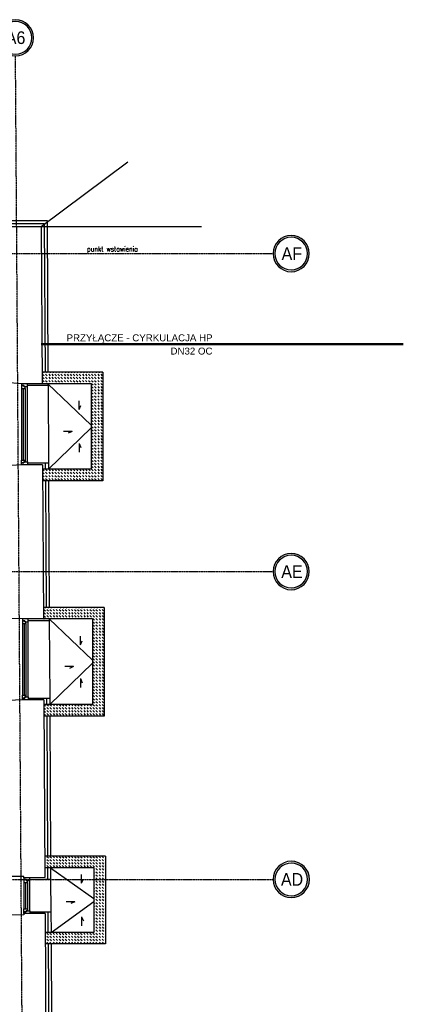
# Model space of a CAD drawing. Header units: inches. Extents: x -145354 to -97635, y 38777 to 78670.
# Tile 54 of 231: x -138628 to -137965, y 42943 to 44646. Entities that reach past the tile are written whole.
import ezdxf
from ezdxf.enums import TextEntityAlignment as Align

# ---------------------------------------------------------------- set-up
doc = ezdxf.new("R2010")
doc.units = ezdxf.units.IN
doc.header["$MEASUREMENT"] = 0
doc.linetypes.add('CENTER', pattern=[2, 1.25, -0.25, 0.25, -0.25])
doc.layers.get('0').update_dxf_attribs({"color": 101})
doc.layers.add('0-pomoc', color=21, linetype='Continuous', plot=False)
for name, color, linetype in [('beton_hatch', 145, 'Continuous'), ('Cieniutko', 8, 'Continuous'), ('Okn---okna', 5, 'Continuous'), ('Os-osie glowne', 8, 'CENTER'), ('Os-osie-opis', 8, 'Continuous'), ('Sc-cegla pelna', 32, 'Continuous'), ('Sc-izolacja term-obrys', 132, 'Continuous'), ('Sc-izolacja term-styropian', 151, 'STYROPIAN-KA'), ('studzienki_widok', 52, 'Continuous')]:
    doc.layers.add(name, color=color, linetype=linetype)
doc.layers.add('CH woda', color=140, linetype='Continuous', lineweight=50)
doc.styles.add('dwg_opis duży', font='ARIAL.TTF', dxfattribs={"width": 0.9})
doc.styles.add('ROMANS', font='romans', dxfattribs={"width": 0.85})
doc.styles.add('TYTUL2', font='ARIAL.TTF')
doc.linetypes.add('BATTING', pattern='A,0.0001,-0.1,[134,ltypeshp.shx,S=0.1,R=0,X=-0.1,Y=0],-0.2,[134,ltypeshp.shx,S=0.1,R=180,X=0.1,Y=0],-0.1', length=0.4001)
doc.linetypes.add('STYROPIAN-KA', pattern='A,0.0001,-0.1,[135,ltypeshp.shx,S=0.1,R=0,X=-0.1,Y=0],0,[135,ltypeshp.shx,S=0.1,R=180,X=0.1,Y=0],-0.1', length=0.2001)

# ---------------------------------------------------------------- blocks, each defined once
blk = doc.blocks.new('ramiak140')
at = {"layer": 'Okn---okna'}
for p, q in [((-10, 135), (-10, 5)), ((-6, 8), (-6, 132)), ((-3, 8), (-3, 132)), ((0, 8), (0, 132))]:
    blk.add_line(p, q, dxfattribs=at)
for points in [[(-10, 135), (-10, 140), (0, 140), (0, 137), (-4, 137), (-4, 135)], [(-6, 132), (-6, 135), (-4, 135), (-4, 137), (0, 137), (0, 135), (0, 132)], [(-10, 5), (-10, 0), (0, 0), (0, 3), (-4, 3), (-4, 5)], [(-6, 8), (-6, 5), (-4, 5), (-4, 3), (0, 3), (0, 5), (0, 8)]]:
    blk.add_lwpolyline(points, close=True, dxfattribs=at)
blk = doc.blocks.new('ramiak62')
at = {"layer": 'Okn---okna'}
for p, q in [((0, 54), (0, 8)), ((3, 54), (3, 8)), ((6, 54), (6, 8)), ((10, 5), (10, 57))]:
    blk.add_line(p, q, dxfattribs=at)
for points in [[(10, 57), (10, 62), (0, 62), (0, 59), (4, 59), (4, 57)], [(6, 54), (6, 57), (4, 57), (4, 59), (0, 59), (0, 57), (0, 54)], [(6, 8), (6, 5), (4, 5), (4, 3), (0, 3), (0, 5), (0, 8)], [(10, 5), (10, 0), (0, 0), (0, 3), (4, 3), (4, 5)]]:
    blk.add_lwpolyline(points, close=True, dxfattribs=at)
blk = doc.blocks.new('_opis_osi')
blk.add_hatch(color=256).paths.add_polyline_path([(32, -32), (28.8, -32, -1), (-28.8, -32), (-32, -32, 1)])
for radius in [32, 28.8]:
    blk.add_circle((0, -32), radius)
at = {"style": 'dwg_opis duży', "width": 0.9}
blk.add_attdef('AXNAMEV', text='', height=22.4, rotation=90, dxfattribs=at).set_placement((0, -32), align=Align.MIDDLE_CENTER)
blk = doc.blocks.new('_opis_osi_liczbowy')
blk.add_hatch(color=256).paths.add_polyline_path([(32, 32), (32, 28.8, -1), (32, -28.8), (32, -32, 1)])
for radius in [32, 28.8]:
    blk.add_circle((32, 0), radius)
at = {"style": 'dwg_opis duży', "width": 0.9}
blk.add_attdef('AXNAMEH', text='', height=22.4, rotation=90, dxfattribs=at).set_placement((32, 0), align=Align.MIDDLE_CENTER)
blk = doc.blocks.new('_vxkdjhgkljhkgjhk')
for q in [(14, 6), (30.2, 0)]:
    blk.add_line((0, 0), q)

msp = doc.modelspace()

# ---------------------------------------------------------------- hatches: boundary and pattern name
at = {"layer": 'beton_hatch'}
h = msp.add_hatch(dxfattribs=at)
h.set_pattern_fill('DASH', color=256, scale=30, angle=-45, style=0)
h.set_pattern_definition([(315, (-182876.8504, -98085.302), (5.30330086, -1e-15), [3.75, -3.75])])
h.paths.add_polyline_path([(-138484.62, 43939.58), (-138484.62, 43944.58), (-138504.62, 43944.58), (-138504.62, 43939.58)])
h.paths.add_polyline_path([(-138484.62, 43848.08), (-138484.62, 43939.58), (-138504.62, 43939.58), (-138504.62, 43868.08), (-138588.69, 43868.08), (-138588.69, 43848.08)])
h.paths.add_polyline_path([(-138484.62, 43944.58), (-138484.62, 44036.08), (-138588.69, 44036.08), (-138588.69, 44016.08), (-138504.62, 44016.08), (-138504.62, 43944.58)])
h = msp.add_hatch(dxfattribs=at)
h.set_pattern_fill('DASH', color=256, scale=30, angle=-45, style=0)
h.set_pattern_definition([(315, (-182874.634, -98492.156), (5.30330086, -1e-15), [3.75, -3.75])])
h.paths.add_polyline_path([(-138482.4, 43532.73), (-138482.4, 43537.73), (-138502.4, 43537.73), (-138502.4, 43532.73)])
h.paths.add_polyline_path([(-138482.4, 43441.23), (-138482.4, 43532.73), (-138502.4, 43532.73), (-138502.4, 43461.23), (-138586.47, 43461.23), (-138586.47, 43441.23)])
h.paths.add_polyline_path([(-138482.4, 43537.73), (-138482.4, 43629.23), (-138586.47, 43629.23), (-138586.47, 43609.23), (-138502.4, 43609.23), (-138502.4, 43537.73)])
h = msp.add_hatch(dxfattribs=at)
h.set_pattern_fill('DASH', color=256, scale=30, angle=-45, style=0)
h.set_pattern_definition([(315, (3191.713, 453.9643), (5.30330086, -1e-15), [3.75, -3.75])])
h.paths.add_polyline_path([(-138480.13, 43125.5), (-138500.13, 43125.5), (-138500.13, 43120.5), (-138480.13, 43120.5)])
h.paths.add_polyline_path([(-138583.39, 43199), (-138583.37, 43179), (-138500.13, 43179), (-138500.13, 43125.5), (-138480.13, 43125.5), (-138480.13, 43199)])
h.paths.add_polyline_path([(-138583.27, 43067), (-138583.25, 43047), (-138480.13, 43047), (-138480.13, 43120.5), (-138500.13, 43120.5), (-138500.13, 43067)])

# ---------------------------------------------------------------- linework, layer by layer
at = {"layer": '0-pomoc'}
for q in [(-138441.31, 44400.1), (-138441.31, 44400.1), (-138314.11, 44288.16), (-138314.11, 44288.16)]:
    msp.add_line((-138591.11, 44288.16), q, dxfattribs=at)
at = {"layer": 'CH woda'}
msp.add_line((-138591.07, 44084.38), (-137964.95, 44084.38), dxfattribs=at)
at = {"layer": 'Cieniutko', "linetype": 'Continuous'}
for p, q in [((-138579.55, 44016.08), (-138504.62, 43944.58)), ((-138504.62, 43939.58), (-138578.69, 43868.08)), ((-138577.34, 43609.23), (-138502.4, 43537.73)), ((-138502.4, 43532.73), (-138576.52, 43461.23)), ((-138575.06, 43179), (-138500.13, 43125.5)), ((-138574.33, 43067), (-138500.13, 43120.5))]:
    msp.add_line(p, q, dxfattribs=at)
at = {"layer": 'Okn---okna'}
for p, q in [((-138579.53, 44013.08), (-138578.83, 43879.08)), ((-138577.32, 43606.23), (-138576.58, 43472.23)), ((-138574.95, 43158.82), (-138574.53, 43102.82))]:
    msp.add_line(p, q, dxfattribs=at)
at = {"layer": 'Os-osie glowne'}
for p, q in [((-138607.34, 40431.76), (-138635.74, 44583.07)), ((-143378.57, 43158.75), (-138190.06, 43158.75))]:
    msp.add_line(p, q, dxfattribs=at)
for points in [[(-143378.77, 44241.16), (-138190.25, 44241.16)], [(-143378.77, 43691.16), (-138190.25, 43691.16)]]:
    msp.add_lwpolyline(points, dxfattribs=at)
at = {"layer": 'Sc-cegla pelna'}
for p, q in [((-138621.49, 43163.57), (-138646.99, 43163.93)), ((-138621.48, 43161.57), (-138621.49, 43163.57)), ((-138584.97, 43161.77), (-138621.48, 43161.57))]:
    msp.add_line(p, q, dxfattribs=at)
for points in [[(-138873.77, 44226.16), (-138875.77, 44251.64), (-138875.77, 44251.64), (-138875.77, 44288.16), (-138591.11, 44288.16)], [(-138591.11, 44288.16), (-138589.55, 44016.08)], [(-138589.55, 44016.08), (-138626.12, 44016.08), (-138626.12, 44016.08), (-138651.62, 44017.97)], [(-138588.81, 43876.08), (-138625.27, 43876.08), (-138625.27, 43876.08), (-138650.74, 43873.97)], [(-138588.81, 43876.08), (-138587.34, 43609.23)], [(-138587.34, 43609.23), (-138623.89, 43609.23), (-138623.89, 43609.23), (-138649.4, 43609.89)], [(-138586.57, 43469.23), (-138623.04, 43469.23), (-138623.04, 43469.23), (-138648.5, 43467.89)], [(-138586.57, 43469.23), (-138584.97, 43161.77)], [(-138584.65, 43099.77), (-138621.17, 43099.57), (-138621.16, 43097.57), (-138646.23, 43096.93)], [(-138584.51, 43099.77), (-138582.59, 42753.21)]]:
    msp.add_lwpolyline(points, dxfattribs=at)
at = {"layer": 'Sc-izolacja term-obrys'}
for points in [[(-138855.77, 44298.16), (-138581.16, 44298.16), (-138579.66, 44036.08)], [(-138579.55, 44016.08), (-138579.53, 44013.08), (-138615.27, 44013.08)], [(-138615.27, 43879.08), (-138578.83, 43879.08), (-138578.77, 43868.08)], [(-138578.66, 43848.08), (-138577.45, 43629.23)], [(-138577.34, 43609.23), (-138577.32, 43606.23), (-138613.89, 43606.23)], [(-138613.89, 43472.23), (-138576.58, 43472.23), (-138576.52, 43461.23)], [(-138576.42, 43441.23), (-138575.16, 43199)], [(-138575.06, 43179), (-138574.95, 43158.82), (-138611.17, 43158.62)], [(-138611.17, 43102.62), (-138574.53, 43102.82), (-138574.33, 43067)], [(-138574.22, 43047), (-138572.79, 42790.49)]]:
    msp.add_lwpolyline(points, dxfattribs=at)
at = {"layer": 'Sc-izolacja term-styropian', "linetype": 'BATTING', "ltscale": 0.25}
for p, q in [((-138583.75, 43868.08), (-138583.81, 43879.08)), ((-138581.51, 43461.23), (-138581.57, 43472.23)), ((-138579.94, 43159.6), (-138580.05, 43179)), ((-138579.31, 43067), (-138579.5, 43100.9))]:
    msp.add_line(p, q, dxfattribs=at)
for points in [[(-138855.77, 44293.16), (-138586.14, 44293.16), (-138584.66, 44036.08)], [(-138583.66, 43848.08), (-138582.45, 43629.23)], [(-138581.42, 43441.23), (-138580.16, 43199)], [(-138579.22, 43047), (-138577.79, 42790.49)]]:
    msp.add_lwpolyline(points, dxfattribs=at)
at = {"layer": 'studzienki_widok'}
for p, q in [((-138484.62, 44036.08), (-138589.66, 44036.08)), ((-138484.62, 44036.08), (-138484.62, 43848.08)), ((-138504.62, 44016.08), (-138589.55, 44016.08)), ((-138504.62, 44016.08), (-138504.62, 43868.08)), ((-138504.62, 43868.08), (-138588.77, 43868.08)), ((-138484.62, 43848.08), (-138588.66, 43848.08)), ((-138482.4, 43629.23), (-138587.45, 43629.23)), ((-138482.4, 43629.23), (-138482.4, 43441.23)), ((-138502.4, 43609.23), (-138587.34, 43609.23)), ((-138502.4, 43609.23), (-138502.4, 43461.23)), ((-138502.4, 43461.23), (-138586.47, 43461.23)), ((-138482.4, 43441.23), (-138586.47, 43441.23)), ((-138480.13, 43199), (-138585.16, 43199)), ((-138480.13, 43199), (-138480.13, 43047)), ((-138500.13, 43179), (-138585.06, 43179)), ((-138500.13, 43179), (-138500.13, 43067)), ((-138500.13, 43067), (-138584.33, 43067)), ((-138480.13, 43047), (-138584.22, 43047))]:
    msp.add_line(p, q, dxfattribs=at)

# ---------------------------------------------------------------- block references
at = {"layer": 'Cieniutko', "linetype": 'Continuous', "yscale": 0.5, "zscale": 0.5}
for p, xscale, rotation in [((-138525.8, 43971.31), -0.5, 270), ((-138537.77, 43933.56), 0.5, 180), ((-138525.8, 43912.86), 0.5, 270), ((-138523.59, 43564.46), -0.5, 270), ((-138535.55, 43526.71), 0.5, 180), ((-138523.59, 43506), 0.5, 270), ((-138521.31, 43152.23), -0.5, 270), ((-138533.28, 43119.88), 0.5, 180), ((-138521.31, 43093.77), 0.5, 270)]:
    msp.add_blockref('_vxkdjhgkljhkgjhk', p, dxfattribs=dict(at, xscale=xscale, rotation=rotation))
at = {"layer": 'Okn---okna', "rotation": 180}
for p in [(-138625.27, 44016.08), (-138623.89, 43609.23)]:
    msp.add_blockref('ramiak140', p, dxfattribs=at)
at = {"layer": 'Okn---okna'}
msp.add_blockref('ramiak62', (-138621.17, 43099.57), dxfattribs=at)
at = {"layer": 'Os-osie-opis'}
ref = msp.add_blockref('_opis_osi_liczbowy', (-138635.74, 44583.07), dxfattribs=dict(at, xscale=-0.9799999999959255, yscale=0.9799999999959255, zscale=0.9799999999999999, rotation=270))
ref.add_attrib('AXNAMEH', 'A6', dxfattribs={"layer": '0', "height": 21.952, "style": 'dwg_opis duży', "width": 0.9}).set_placement((-138635.59, 44614.7), align=Align.MIDDLE_CENTER)
ref = msp.add_blockref('_opis_osi', (-138190.25, 44241.16), dxfattribs=dict(at, xscale=-0.9799999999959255, yscale=0.9799999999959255, zscale=0.9799999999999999, rotation=90))
ref.add_attrib('AXNAMEV', 'AF', dxfattribs={"layer": '0', "height": 21.952, "style": 'dwg_opis duży', "width": 0.9}).set_placement((-138157.79, 44241.16), align=Align.MIDDLE_CENTER)
ref = msp.add_blockref('_opis_osi', (-138190.25, 43691.16), dxfattribs=dict(at, xscale=-0.9799999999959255, yscale=0.9799999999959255, zscale=0.9799999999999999, rotation=90))
ref.add_attrib('AXNAMEV', 'AE', dxfattribs={"layer": '0', "height": 21.952, "style": 'dwg_opis duży', "width": 0.9}).set_placement((-138157.57, 43691.16), align=Align.MIDDLE_CENTER)
ref = msp.add_blockref('_opis_osi', (-138190.06, 43158.75), dxfattribs=dict(at, xscale=-0.9800000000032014, yscale=0.9800000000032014, zscale=0.9799999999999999, rotation=90))
ref.add_attrib('AXNAMEV', 'AD', dxfattribs={"layer": '0', "height": 21.952, "style": 'dwg_opis duży', "width": 0.9}).set_placement((-138157.39, 43158.75), align=Align.MIDDLE_CENTER)

# ---------------------------------------------------------------- texts
at = {"layer": '0-pomoc', "style": 'ROMANS', "width": 0.7}
msp.add_text('punkt wstawienia', height=9, dxfattribs=at).set_placement((-138511.91, 44244.67))
at = {"layer": 'Sc-cegla pelna', "style": 'TYTUL2'}
for s, p in [('PRZYŁĄCZE - CYRKULACJA HP', (-138547.36, 44089.51, -68.18)), ('DN32 OC', (-138367.66, 44066.59, -68.18))]:
    msp.add_text(s, height=12, dxfattribs=at).set_placement(p)

doc.saveas('drawing.dxf')
